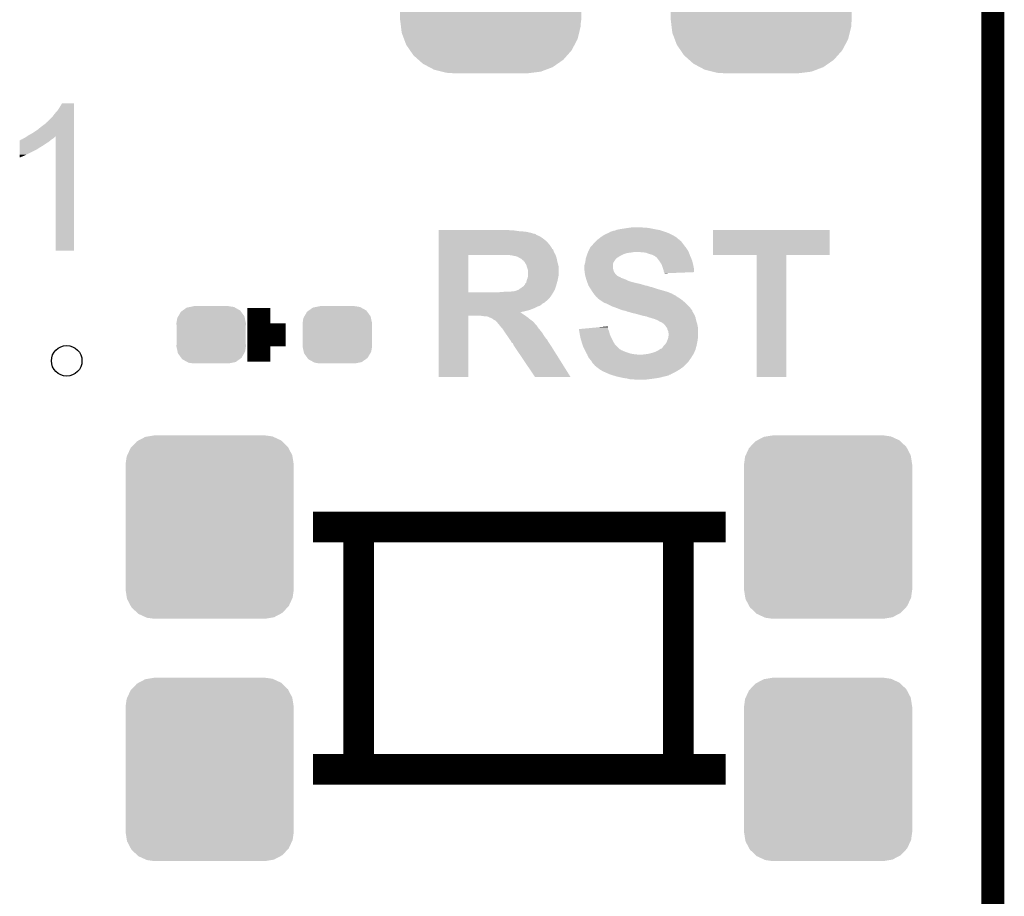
# Model space of a CAD drawing. Extents: x -0.05 to 0.95, y -0.15 to 2.1.
# Tile 23 of 51: x 0.7 to 0.95, y 0.76 to 0.99. Entities that reach past the tile are written whole.
import ezdxf

# ---------------------------------------------------------------- set-up
doc = ezdxf.new("R2010")
doc.units = 0
doc.layers.get('0').update_dxf_attribs({"linetype": 'CONTINUOUS'})
for name, color, linetype in [('LTE_IOT_13_CLICK_V101A_GKO', 9, 'CONTINUOUS'), ('LTE_IOT_13_CLICK_V101A_GTO', 11, 'CONTINUOUS'), ('LTE_IOT_13_CLICK_V101A_GTS', 8, 'CONTINUOUS')]:
    doc.layers.add(name, color=color, linetype=linetype)

# ---------------------------------------------------------------- blocks, each defined once
blk = doc.blocks.new('CUSTOM_171')
for points in [[(-0.01451, 0.03062), (-0.01315, 0.03114), (0.01479, 0.03062), (0.01274, 0.03114)], [(-0.01315, 0.03114), (-0.01076, 0.03144), (0.01274, 0.03114), (0.01157, 0.03144)], [(-0.01076, 0.03144), (-0.00985, 0.03155), (0.01157, 0.03144), (0.00985, 0.03155)], [(-0.01898, 0.02807), (-0.01755, 0.02906), (0.01884, 0.02807), (0.01772, 0.02906)], [(-0.01755, 0.02906), (-0.01625, 0.02996), (0.01772, 0.02906), (0.01604, 0.02996)], [(-0.01625, 0.02996), (-0.01451, 0.03062), (0.01604, 0.02996), (0.01479, 0.03062)], [(-0.02119, 0.02558), (-0.02007, 0.02685), (0.02107, 0.02558), (0.0202, 0.02685)], [(-0.02007, 0.02685), (-0.01898, 0.02807), (0.0202, 0.02685), (0.01884, 0.02807)], [(-0.02274, 0.02264), (-0.02197, 0.02411), (0.02263, 0.02264), (0.02208, 0.02411)], [(-0.02197, 0.02411), (-0.02119, 0.02558), (0.02208, 0.02411), (0.02107, 0.02558)], [(-0.02354, 0.01942), (-0.02315, 0.021), (0.02344, 0.01942), (0.02325, 0.021)], [(-0.02315, 0.021), (-0.02274, 0.02264), (0.02325, 0.021), (0.02263, 0.02264)], [(-0.02365, 0.0177), (-0.02354, 0.01942), (0.02365, 0.0177), (0.02344, 0.01942)], [(-0.0237, -0.0177), (-0.0237, 0.0177), (0.0237, -0.0177), (0.0237, 0.0177)], [(-0.02344, -0.01942), (-0.02365, -0.0177), (0.02354, -0.01942), (0.02365, -0.0177)], [(-0.02325, -0.021), (-0.02344, -0.01942), (0.02315, -0.021), (0.02354, -0.01942)], [(-0.02263, -0.02264), (-0.02325, -0.021), (0.02274, -0.02264), (0.02315, -0.021)], [(-0.02208, -0.02411), (-0.02263, -0.02264), (0.02197, -0.02411), (0.02274, -0.02264)], [(-0.02107, -0.02558), (-0.02208, -0.02411), (0.02119, -0.02558), (0.02197, -0.02411)], [(-0.0202, -0.02685), (-0.02107, -0.02558), (0.02007, -0.02685), (0.02119, -0.02558)], [(-0.01884, -0.02807), (-0.0202, -0.02685), (0.01898, -0.02807), (0.02007, -0.02685)], [(-0.01772, -0.02906), (-0.01884, -0.02807), (0.01755, -0.02906), (0.01898, -0.02807)], [(-0.01604, -0.02996), (-0.01772, -0.02906), (0.01625, -0.02996), (0.01755, -0.02906)], [(-0.01479, -0.03062), (-0.01604, -0.02996), (0.01451, -0.03062), (0.01625, -0.02996)], [(-0.01274, -0.03114), (-0.01479, -0.03062), (0.01315, -0.03114), (0.01451, -0.03062)], [(-0.01157, -0.03144), (-0.01274, -0.03114), (0.01076, -0.03144), (0.01315, -0.03114)], [(-0.00985, -0.03155), (-0.01157, -0.03144), (0.00985, -0.03155), (0.01076, -0.03144)]]:
    blk.add_solid(points)
blk = doc.blocks.new('CUSTOM_182')
for points in [[(-0.00862, 0.00484), (-0.00793, 0.00602), (0.0087, 0.00484), (0.00784, 0.00602)], [(-0.00793, 0.00602), (-0.00746, 0.00637), (0.00784, 0.00602), (0.00759, 0.00637)], [(-0.00746, 0.00637), (-0.0064, 0.00712), (0.00759, 0.00637), (0.00624, 0.00712)], [(-0.0064, 0.00712), (-0.00556, 0.00729), (0.00624, 0.00712), (0.00594, 0.00729)], [(-0.00556, 0.00729), (-0.00455, 0.0075), (0.00594, 0.00729), (0.00455, 0.0075)], [(-0.0091, 0.003), (-0.00888, 0.00439), (0.0091, 0.003), (0.0088, 0.00439)], [(-0.00905, 0.00233), (-0.0091, 0.003), (0.00905, 0.00233), (0.0091, 0.003)], [(-0.00888, 0.00439), (-0.00862, 0.00484), (0.0088, 0.00439), (0.0087, 0.00484)], [(-0.00905, -0.00233), (-0.00905, 0.00233), (0.00905, -0.00233), (0.00905, 0.00233)], [(-0.0091, -0.003), (-0.00905, -0.00233), (0.0091, -0.003), (0.00905, -0.00233)], [(-0.0088, -0.00439), (-0.0091, -0.003), (0.00888, -0.00439), (0.0091, -0.003)], [(-0.0087, -0.00484), (-0.0088, -0.00439), (0.00862, -0.00484), (0.00888, -0.00439)], [(-0.00784, -0.00602), (-0.0087, -0.00484), (0.00793, -0.00602), (0.00862, -0.00484)], [(-0.00759, -0.00637), (-0.00784, -0.00602), (0.00746, -0.00637), (0.00793, -0.00602)], [(-0.00624, -0.00712), (-0.00759, -0.00637), (0.0064, -0.00712), (0.00746, -0.00637)], [(-0.00594, -0.00729), (-0.00624, -0.00712), (0.00556, -0.00729), (0.0064, -0.00712)], [(-0.00455, -0.0075), (-0.00594, -0.00729), (0.00455, -0.0075), (0.00556, -0.00729)]]:
    blk.add_solid(points)
blk = doc.blocks.new('CUSTOM_184')
for points in [[(-0.01855, 0.02269), (-0.01683, 0.0236), (0.01867, 0.02269), (0.0167, 0.0236)], [(-0.01683, 0.0236), (-0.0161, 0.02372), (0.0167, 0.0236), (0.01644, 0.02372)], [(-0.0161, 0.02372), (-0.0144, 0.024), (0.01644, 0.02372), (0.0144, 0.024)], [(-0.02154, 0.01883), (-0.02069, 0.02067), (0.0216, 0.01883), (0.02063, 0.02067)], [(-0.02069, 0.02067), (-0.02038, 0.021), (0.02063, 0.02067), (0.02045, 0.021)], [(-0.02038, 0.021), (-0.019, 0.02245), (0.02045, 0.021), (0.01892, 0.02245)], [(-0.019, 0.02245), (-0.01855, 0.02269), (0.01892, 0.02245), (0.01867, 0.02269)], [(-0.022, 0.0164), (-0.02172, 0.01844), (0.022, 0.0164), (0.02167, 0.01844)], [(-0.02172, 0.01844), (-0.02154, 0.01883), (0.02167, 0.01844), (0.0216, 0.01883)], [(-0.022, -0.0164), (-0.022, 0.0164), (0.022, -0.0164), (0.022, 0.0164)], [(-0.02167, -0.01844), (-0.022, -0.0164), (0.02172, -0.01844), (0.022, -0.0164)], [(-0.0216, -0.01883), (-0.02167, -0.01844), (0.02154, -0.01883), (0.02172, -0.01844)], [(-0.02063, -0.02067), (-0.0216, -0.01883), (0.02069, -0.02067), (0.02154, -0.01883)], [(-0.02045, -0.021), (-0.02063, -0.02067), (0.02038, -0.021), (0.02069, -0.02067)], [(-0.01892, -0.02245), (-0.02045, -0.021), (0.019, -0.02245), (0.02038, -0.021)], [(-0.01867, -0.02269), (-0.01892, -0.02245), (0.01855, -0.02269), (0.019, -0.02245)], [(-0.01669, -0.0236), (-0.01867, -0.02269), (0.01683, -0.0236), (0.01855, -0.02269)], [(-0.01644, -0.02372), (-0.01669, -0.0236), (0.0161, -0.02372), (0.01683, -0.0236)], [(-0.0144, -0.024), (-0.01644, -0.02372), (0.0144, -0.024), (0.0161, -0.02372)]]:
    blk.add_solid(points)
blk = doc.blocks.new('ROUND_10')
blk.add_circle((0, 0), 0.004)

msp = doc.modelspace()

# ---------------------------------------------------------------- linework, layer by layer
at = {"layer": 'LTE_IOT_13_CLICK_V101A_GKO', "const_width": 0.006}
msp.add_lwpolyline([(0.95, -0.05), (0.95, 2.01)], dxfattribs=at)
at = {"layer": 'LTE_IOT_13_CLICK_V101A_GTO'}
for points, const_width in [([(0.758, 0.897), (0.758, 0.911)], 0.006), ([(0.758, 0.904), (0.765, 0.904)], 0.006), ([(0.7721, 0.8537), (0.8801, 0.8537)], 0.008), ([(0.7841, 0.7903), (0.7841, 0.8537)], 0.008), ([(0.8677, 0.7903), (0.8677, 0.8537)], 0.008), ([(0.7721, 0.7903), (0.8801, 0.7903)], 0.008)]:
    msp.add_lwpolyline(points, dxfattribs=dict(at, const_width=const_width))
for points in [[(0.7053, 0.9627), (0.7059, 0.9636), (0.7096, 0.9627), (0.7096, 0.9636)], [(0.7059, 0.9636), (0.7065, 0.9646), (0.7096, 0.9636), (0.7096, 0.9646)], [(0.7065, 0.9646), (0.7065, 0.9646), (0.7096, 0.9646), (0.7065, 0.9646)], [(0.7024, 0.9595), (0.704, 0.9611), (0.7096, 0.9595), (0.7096, 0.9611)], [(0.704, 0.9611), (0.7046, 0.9619), (0.7096, 0.9611), (0.7096, 0.9619)], [(0.7046, 0.9619), (0.7053, 0.9627), (0.7096, 0.9619), (0.7096, 0.9627)], [(0.7, 0.9576), (0.7011, 0.9585), (0.7096, 0.9576), (0.7096, 0.9585)], [(0.7011, 0.9585), (0.7023, 0.9594), (0.7096, 0.9585), (0.7096, 0.9594)], [(0.7023, 0.9594), (0.7023, 0.9595), (0.7096, 0.9594), (0.7096, 0.9595)], [(0.6968, 0.9556), (0.6974, 0.956), (0.7044, 0.9556), (0.7048, 0.956)], [(0.6974, 0.956), (0.6977, 0.9562), (0.7096, 0.956), (0.7096, 0.9562)], [(0.6977, 0.9562), (0.6988, 0.9568), (0.7096, 0.9562), (0.7096, 0.9568)], [(0.6988, 0.9568), (0.7, 0.9576), (0.7096, 0.9568), (0.7096, 0.9576)], [(0.7048, 0.926), (0.7048, 0.956), (0.7096, 0.926), (0.7096, 0.956)], [(0.6954, 0.9545), (0.6954, 0.9549), (0.703, 0.9545), (0.70348, 0.9549)], [(0.6954, 0.954), (0.6954, 0.9545), (0.7022, 0.954), (0.703, 0.9545)], [(0.6954, 0.9534), (0.6954, 0.954), (0.7013, 0.9534), (0.7022, 0.954)], [(0.6954, 0.9528), (0.6954, 0.9534), (0.7003, 0.9528), (0.7013, 0.9534)], [(0.6955, 0.9549), (0.6956, 0.955), (0.70348, 0.9549), (0.7036, 0.955)], [(0.6956, 0.955), (0.6958, 0.9551), (0.7036, 0.955), (0.70375, 0.9551)], [(0.6958, 0.9551), (0.6961, 0.9552), (0.70375, 0.9551), (0.7039, 0.9552)], [(0.6961, 0.9552), (0.6964, 0.9554), (0.7039, 0.9552), (0.7042, 0.9554)], [(0.6964, 0.9554), (0.6968, 0.9556), (0.7042, 0.9554), (0.7044, 0.9556)], [(0.6954, 0.9527), (0.6954, 0.9528), (0.7002, 0.9527), (0.7003, 0.9528)], [(0.6954, 0.9525), (0.6954, 0.9527), (0.6999, 0.9525), (0.7002, 0.9527)], [(0.6954, 0.9511), (0.6954, 0.9525), (0.6971, 0.9511), (0.6999, 0.9525)], [(0.6954, 0.9507), (0.6954, 0.9511), (0.6962, 0.9507), (0.6971, 0.9511)], [(0.6954, 0.9504), (0.6954, 0.9507), (0.6954, 0.9504), (0.6962, 0.9507)], [(0.805, 0.9313), (0.805, 0.9314), (0.824, 0.9313), (0.8234, 0.9314)], [(0.805, 0.9311), (0.805, 0.9313), (0.8262, 0.9311), (0.8248, 0.9313)], [(0.805, 0.931), (0.805, 0.9311), (0.8277, 0.931), (0.8262, 0.9311)], [(0.805, 0.9307), (0.805, 0.931), (0.8291, 0.9307), (0.8277, 0.931)], [(0.805, 0.9305), (0.805, 0.9307), (0.8297, 0.9305), (0.8291, 0.9307)], [(0.805, 0.9304), (0.805, 0.9305), (0.8303, 0.9304), (0.8297, 0.9305)], [(0.805, 0.9303), (0.805, 0.9304), (0.8304, 0.9303), (0.8303, 0.9304)], [(0.805, 0.9301), (0.805, 0.9303), (0.8307, 0.9301), (0.8304, 0.9303)], [(0.805, 0.9299), (0.805, 0.9301), (0.8312, 0.9299), (0.8307, 0.9301)], [(0.8475, 0.9296), (0.8481, 0.93), (0.86704, 0.9296), (0.8664, 0.93)], [(0.8481, 0.93), (0.8484, 0.9302), (0.8664, 0.93), (0.866, 0.9302)], [(0.8484, 0.9302), (0.84884, 0.9304), (0.866, 0.9302), (0.8656, 0.9304)], [(0.84884, 0.9304), (0.8495, 0.9307), (0.8656, 0.9304), (0.86493, 0.9307)], [(0.8495, 0.9307), (0.8496, 0.9307), (0.86493, 0.9307), (0.86492, 0.9307)], [(0.8496, 0.9307), (0.8497, 0.9308), (0.86492, 0.9307), (0.8647, 0.9308)], [(0.8497, 0.9308), (0.8498, 0.9309), (0.8647, 0.9308), (0.8644, 0.9309)], [(0.8498, 0.9309), (0.8507, 0.9312), (0.8644, 0.9309), (0.8635, 0.9312)], [(0.8507, 0.9312), (0.8512, 0.9313), (0.8635, 0.9312), (0.8632, 0.9313)], [(0.8512, 0.9313), (0.85145, 0.9314), (0.8632, 0.9313), (0.8629, 0.9314)], [(0.85145, 0.9314), (0.8517, 0.9315), (0.8629, 0.9314), (0.86233, 0.9315)], [(0.8517, 0.9315), (0.8528, 0.9317), (0.86233, 0.9315), (0.8612, 0.9317)], [(0.8528, 0.9317), (0.8541, 0.9319), (0.8612, 0.9317), (0.8603, 0.9319)], [(0.8541, 0.9319), (0.8548, 0.932), (0.8603, 0.9319), (0.8596, 0.932)], [(0.8548, 0.932), (0.8555, 0.9321), (0.8589, 0.932), (0.8583, 0.9321)], [(0.8768, 0.9249), (0.8768, 0.9314), (0.9073, 0.9249), (0.9073, 0.9314)], [(0.8768, 0.9314), (0.8768, 0.9314), (0.9073, 0.9314), (0.8768, 0.9314)], [(0.805, 0.9295), (0.805, 0.9299), (0.8319, 0.9295), (0.8312, 0.9299)], [(0.805, 0.929), (0.805, 0.9295), (0.8326, 0.929), (0.8319, 0.9295)], [(0.805, 0.9284), (0.805, 0.929), (0.8333, 0.9284), (0.8326, 0.929)], [(0.805, 0.9276), (0.805, 0.9284), (0.834, 0.9276), (0.8333, 0.9284)], [(0.805, 0.9266), (0.805, 0.9276), (0.8347, 0.9266), (0.834, 0.9276)], [(0.8451, 0.9273), (0.8454, 0.9277), (0.86933, 0.9273), (0.86903, 0.9277)], [(0.8454, 0.9277), (0.8461, 0.9284), (0.86903, 0.9277), (0.8685, 0.9284)], [(0.8461, 0.9284), (0.8463, 0.9286), (0.8685, 0.9284), (0.8683, 0.9286)], [(0.8463, 0.9286), (0.8464, 0.9287), (0.8683, 0.9286), (0.8681, 0.9287)], [(0.8464, 0.9287), (0.8466, 0.9289), (0.8681, 0.9287), (0.868, 0.9289)], [(0.8466, 0.9289), (0.84737, 0.9295), (0.8679, 0.9289), (0.8672, 0.9295)], [(0.8466, 0.9289), (0.8466, 0.9289), (0.868, 0.9289), (0.8679, 0.9289)], [(0.84737, 0.9295), (0.8475, 0.9296), (0.8672, 0.9295), (0.86704, 0.9296)], [(0.805, 0.9265), (0.805, 0.9266), (0.8347, 0.9265), (0.8347, 0.9266)], [(0.805, 0.9264), (0.805, 0.9265), (0.8349, 0.9264), (0.8347, 0.9265)], [(0.805, 0.9262), (0.805, 0.9264), (0.835, 0.9262), (0.8349, 0.9264)], [(0.805, 0.9256), (0.805, 0.9262), (0.8352, 0.9256), (0.835, 0.9262)], [(0.805, 0.9249), (0.805, 0.9256), (0.8356, 0.9249), (0.8352, 0.9256)], [(0.805, 0.9151), (0.805, 0.9249), (0.8128, 0.9151), (0.8128, 0.9249)], [(0.805, 0.9249), (0.805, 0.9249), (0.8128, 0.9249), (0.8217, 0.9249)], [(0.8239, 0.9248), (0.8234, 0.9249), (0.83563, 0.9248), (0.8356, 0.9249)], [(0.8244, 0.9247), (0.8242, 0.9248), (0.83567, 0.9247), (0.83563, 0.9248)], [(0.84373, 0.9247), (0.8438, 0.9249), (0.8526, 0.9247), (0.853, 0.9249)], [(0.8438, 0.9249), (0.84388, 0.9251), (0.853, 0.9249), (0.8534, 0.9251)], [(0.84388, 0.9251), (0.844, 0.9254), (0.8534, 0.9251), (0.8543, 0.9254)], [(0.844, 0.9254), (0.84404, 0.9255), (0.8543, 0.9254), (0.8551, 0.9255)], [(0.84404, 0.9255), (0.84408, 0.9256), (0.8551, 0.9255), (0.8558, 0.9256)], [(0.84408, 0.9256), (0.84412, 0.9257), (0.8558, 0.9256), (0.8564, 0.9257)], [(0.84412, 0.9257), (0.8442, 0.9259), (0.8704, 0.9257), (0.8703, 0.9259)], [(0.8442, 0.9259), (0.8443, 0.9261), (0.8703, 0.9259), (0.8702, 0.9261)], [(0.8443, 0.9261), (0.8446, 0.9267), (0.8702, 0.9261), (0.8698, 0.9267)], [(0.8446, 0.9267), (0.8447, 0.9269), (0.8698, 0.9267), (0.86964, 0.9269)], [(0.8447, 0.9269), (0.845, 0.9272), (0.86964, 0.9269), (0.8694, 0.9272)], [(0.845, 0.9272), (0.8451, 0.9273), (0.8694, 0.9272), (0.86933, 0.9273)], [(0.8582, 0.9256), (0.857, 0.9257), (0.87045, 0.9256), (0.8704, 0.9257)], [(0.8592, 0.9255), (0.8582, 0.9256), (0.8705, 0.9255), (0.87045, 0.9256)], [(0.86, 0.9252), (0.8592, 0.9255), (0.87061, 0.9252), (0.8705, 0.9255)], [(0.8607, 0.925), (0.86, 0.9252), (0.87069, 0.925), (0.87061, 0.9252)], [(0.8612, 0.9248), (0.8607, 0.925), (0.87076, 0.9248), (0.87069, 0.925)], [(0.8614, 0.9247), (0.8612, 0.9248), (0.8708, 0.9247), (0.87076, 0.9248)], [(0.8882, 0.893), (0.8882, 0.9249), (0.896, 0.893), (0.896, 0.9249)], [(0.8882, 0.9249), (0.8882, 0.9249), (0.896, 0.9249), (0.9073, 0.9249)], [(0.8251, 0.9246), (0.8244, 0.9247), (0.8357, 0.9246), (0.83567, 0.9247)], [(0.8257, 0.9244), (0.8251, 0.9246), (0.83577, 0.9244), (0.8357, 0.9246)], [(0.8262, 0.9241), (0.8257, 0.9244), (0.83587, 0.9241), (0.83577, 0.9244)], [(0.8264, 0.924), (0.8262, 0.9241), (0.8359, 0.924), (0.83587, 0.9241)], [(0.8266, 0.9239), (0.8264, 0.924), (0.83592, 0.9239), (0.8359, 0.924)], [(0.8269, 0.9236), (0.8266, 0.9239), (0.83598, 0.9236), (0.83592, 0.9239)], [(0.8272, 0.9234), (0.8269, 0.9236), (0.83602, 0.9234), (0.83598, 0.9236)], [(0.8273, 0.9232), (0.8272, 0.9234), (0.83606, 0.9232), (0.83602, 0.9234)], [(0.82752, 0.923), (0.8274, 0.9232), (0.8361, 0.923), (0.83606, 0.9232)], [(0.828, 0.9222), (0.82752, 0.923), (0.83632, 0.9222), (0.8361, 0.923)], [(0.8431, 0.9219), (0.8432, 0.9224), (0.8506, 0.9219), (0.8506, 0.9224)], [(0.8432, 0.9224), (0.84334, 0.9229), (0.8506, 0.9224), (0.8507, 0.9229)], [(0.84334, 0.9229), (0.8434, 0.9231), (0.8507, 0.9229), (0.85085, 0.9231)], [(0.8434, 0.9231), (0.84342, 0.9233), (0.85085, 0.9231), (0.851, 0.9233)], [(0.84342, 0.9233), (0.84349, 0.9239), (0.851, 0.9233), (0.8514, 0.9239)], [(0.84349, 0.9239), (0.8435, 0.924), (0.8514, 0.9239), (0.8515, 0.924)], [(0.8435, 0.924), (0.84357, 0.9242), (0.8515, 0.924), (0.8517, 0.9242)], [(0.84357, 0.9242), (0.84373, 0.9247), (0.8518, 0.9242), (0.8526, 0.9247)], [(0.84357, 0.9242), (0.84357, 0.9242), (0.8517, 0.9242), (0.8518, 0.9242)], [(0.8616, 0.9246), (0.8614, 0.9247), (0.87084, 0.9246), (0.8708, 0.9247)], [(0.8618, 0.9244), (0.8616, 0.9246), (0.87093, 0.9244), (0.87084, 0.9246)], [(0.86223, 0.924), (0.8619, 0.9244), (0.8711, 0.924), (0.87093, 0.9244)], [(0.8624, 0.9238), (0.86223, 0.924), (0.87118, 0.9238), (0.8711, 0.924)], [(0.86283, 0.9232), (0.8624, 0.9238), (0.8714, 0.9232), (0.87118, 0.9238)], [(0.8629, 0.9231), (0.86283, 0.9232), (0.87142, 0.9231), (0.8714, 0.9232)], [(0.8633, 0.9225), (0.8629, 0.9231), (0.87156, 0.9225), (0.87142, 0.9231)], [(0.8636, 0.9217), (0.8633, 0.9225), (0.87173, 0.9217), (0.87156, 0.9225)], [(0.82806, 0.9219), (0.828, 0.9222), (0.8364, 0.9219), (0.83632, 0.9222)], [(0.8281, 0.9217), (0.82806, 0.9219), (0.8364, 0.9217), (0.8364, 0.9219)], [(0.8283, 0.9212), (0.8281, 0.9217), (0.8364, 0.9212), (0.8364, 0.9217)], [(0.8284, 0.9208), (0.8283, 0.9212), (0.8364, 0.9208), (0.8364, 0.9212)], [(0.8284, 0.9195), (0.8284, 0.9208), (0.8364, 0.9195), (0.8364, 0.9208)], [(0.8431, 0.9214), (0.8431, 0.9219), (0.8506, 0.9214), (0.8506, 0.9219)], [(0.84313, 0.9211), (0.8431, 0.9214), (0.8507, 0.9211), (0.8506, 0.9214)], [(0.84318, 0.9207), (0.84313, 0.9211), (0.8508, 0.9207), (0.8507, 0.9211)], [(0.8432, 0.9205), (0.84318, 0.9207), (0.8509, 0.9205), (0.8508, 0.9207)], [(0.84323, 0.9203), (0.8432, 0.9205), (0.851, 0.9203), (0.8509, 0.9205)], [(0.84327, 0.9199), (0.84323, 0.9203), (0.8513, 0.9199), (0.851, 0.9203)], [(0.8433, 0.9197), (0.84327, 0.9199), (0.8515, 0.9197), (0.8513, 0.9199)], [(0.84336, 0.9195), (0.8433, 0.9197), (0.8517, 0.9195), (0.8515, 0.9197)], [(0.8637, 0.9214), (0.8636, 0.9217), (0.8718, 0.9214), (0.87173, 0.9217)], [(0.8638, 0.9211), (0.8637, 0.9214), (0.8718, 0.9211), (0.8718, 0.9214)], [(0.8639, 0.9206), (0.8638, 0.9211), (0.8718, 0.9206), (0.8718, 0.9211)], [(0.864, 0.9204), (0.8639, 0.9206), (0.8718, 0.9204), (0.8718, 0.9206)], [(0.8641, 0.9202), (0.864, 0.9204), (0.86666, 0.9202), (0.8718, 0.9204)], [(0.8641, 0.9201), (0.8641, 0.9202), (0.8641, 0.9201), (0.86666, 0.9202)], [(0.82745, 0.917), (0.8276, 0.9172), (0.8358, 0.917), (0.83585, 0.9172)], [(0.8276, 0.9173), (0.8279, 0.9176), (0.83588, 0.9173), (0.83596, 0.9176)], [(0.8276, 0.9172), (0.8276, 0.9173), (0.83585, 0.9172), (0.83588, 0.9173)], [(0.8279, 0.9176), (0.82803, 0.9181), (0.83596, 0.9176), (0.8361, 0.9181)], [(0.82803, 0.9181), (0.8281, 0.9184), (0.8361, 0.9181), (0.83616, 0.9184)], [(0.8281, 0.9184), (0.8283, 0.9189), (0.83616, 0.9184), (0.83626, 0.9189)], [(0.8283, 0.9189), (0.82833, 0.9191), (0.83626, 0.9189), (0.8363, 0.9191)], [(0.82833, 0.9191), (0.8284, 0.9195), (0.8363, 0.9191), (0.8364, 0.9195)], [(0.84341, 0.9193), (0.84336, 0.9195), (0.852, 0.9193), (0.8517, 0.9195)], [(0.84344, 0.9192), (0.84341, 0.9193), (0.8522, 0.9192), (0.852, 0.9193)], [(0.84347, 0.9191), (0.84344, 0.9192), (0.8525, 0.9191), (0.8522, 0.9192)], [(0.84353, 0.9189), (0.84347, 0.9191), (0.8527, 0.9189), (0.8525, 0.9191)], [(0.84356, 0.9188), (0.84353, 0.9189), (0.8531, 0.9188), (0.8527, 0.9189)], [(0.84367, 0.9184), (0.84356, 0.9188), (0.8541, 0.9184), (0.8531, 0.9188)], [(0.8437, 0.9183), (0.84367, 0.9184), (0.8543, 0.9183), (0.8541, 0.9184)], [(0.84377, 0.9181), (0.8437, 0.9183), (0.8547, 0.9181), (0.8543, 0.9183)], [(0.84384, 0.9179), (0.84377, 0.9181), (0.8553, 0.9179), (0.8547, 0.9181)], [(0.84399, 0.9175), (0.84384, 0.9179), (0.8569, 0.9175), (0.8553, 0.9179)], [(0.84406, 0.9173), (0.84399, 0.9175), (0.8578, 0.9173), (0.8569, 0.9175)], [(0.84416, 0.917), (0.84406, 0.9173), (0.8588, 0.917), (0.8578, 0.9173)], [(0.805, 0.9146), (0.805, 0.9151), (0.8347, 0.9146), (0.83499, 0.9151)], [(0.805, 0.9151), (0.805, 0.9151), (0.8203, 0.9151), (0.8128, 0.9151)], [(0.805, 0.914), (0.805, 0.9146), (0.8343, 0.914), (0.8347, 0.9146)], [(0.8203, 0.9151), (0.8214, 0.9152), (0.83499, 0.9151), (0.83505, 0.9152)], [(0.8214, 0.9152), (0.8226, 0.9153), (0.83505, 0.9152), (0.83511, 0.9153)], [(0.8238, 0.9153), (0.8243, 0.9154), (0.83511, 0.9153), (0.83517, 0.9154)], [(0.8247, 0.9154), (0.8251, 0.9155), (0.83517, 0.9154), (0.83522, 0.9155)], [(0.8251, 0.9155), (0.8254, 0.9156), (0.83522, 0.9155), (0.83528, 0.9156)], [(0.8255, 0.9156), (0.8256, 0.9157), (0.83528, 0.9156), (0.83534, 0.9157)], [(0.8256, 0.9157), (0.8259, 0.9158), (0.83534, 0.9157), (0.8354, 0.9158)], [(0.8259, 0.9158), (0.8262, 0.916), (0.8354, 0.9158), (0.83547, 0.916)], [(0.8262, 0.916), (0.8269, 0.9165), (0.83547, 0.916), (0.83563, 0.9165)], [(0.8269, 0.9165), (0.8273, 0.9168), (0.83563, 0.9165), (0.83573, 0.9168)], [(0.8273, 0.9168), (0.82745, 0.917), (0.83573, 0.9168), (0.8358, 0.917)], [(0.8442, 0.9169), (0.84416, 0.917), (0.8591, 0.9169), (0.8588, 0.917)], [(0.84426, 0.9168), (0.8442, 0.9169), (0.8597, 0.9168), (0.8593, 0.9169)], [(0.84439, 0.9166), (0.84426, 0.9168), (0.8602, 0.9166), (0.8597, 0.9168)], [(0.84445, 0.9165), (0.84439, 0.9166), (0.8607, 0.9165), (0.8602, 0.9166)], [(0.84471, 0.9161), (0.84445, 0.9165), (0.8619, 0.9161), (0.8607, 0.9165)], [(0.8449, 0.9158), (0.84471, 0.9161), (0.86295, 0.9158), (0.8619, 0.9161)], [(0.8452, 0.9153), (0.8449, 0.9158), (0.8647, 0.9153), (0.86295, 0.9158)], [(0.84557, 0.9148), (0.8452, 0.9153), (0.866, 0.9148), (0.8647, 0.9153)], [(0.8458, 0.9145), (0.84557, 0.9148), (0.8665, 0.9145), (0.866, 0.9148)], [(0.84603, 0.9142), (0.8458, 0.9145), (0.8671, 0.9142), (0.8665, 0.9145)], [(0.805, 0.9135), (0.805, 0.914), (0.8339, 0.9135), (0.8343, 0.914)], [(0.805, 0.9134), (0.805, 0.9135), (0.8338, 0.9134), (0.8339, 0.9135)], [(0.805, 0.9132), (0.805, 0.9134), (0.8336, 0.9132), (0.8337, 0.9134)], [(0.805, 0.9134), (0.805, 0.9134), (0.8337, 0.9134), (0.8338, 0.9134)], [(0.805, 0.913), (0.805, 0.9132), (0.8334, 0.913), (0.8336, 0.9132)], [(0.805, 0.9128), (0.805, 0.913), (0.8331, 0.9128), (0.8334, 0.913)], [(0.805, 0.9125), (0.805, 0.9128), (0.8328, 0.9125), (0.8331, 0.9128)], [(0.805, 0.9123), (0.805, 0.9125), (0.8324, 0.9123), (0.8328, 0.9125)], [(0.805, 0.912), (0.805, 0.9123), (0.832, 0.912), (0.8324, 0.9123)], [(0.805, 0.9116), (0.805, 0.912), (0.8315, 0.9116), (0.832, 0.912)], [(0.8461, 0.9141), (0.84603, 0.9142), (0.8672, 0.9141), (0.8672, 0.9142)], [(0.84603, 0.9142), (0.84603, 0.9142), (0.8672, 0.9142), (0.8671, 0.9142)], [(0.8463, 0.9139), (0.8461, 0.9141), (0.8675, 0.9139), (0.8672, 0.9141)], [(0.8465, 0.9138), (0.8463, 0.9139), (0.86767, 0.9138), (0.8675, 0.9139)], [(0.8466, 0.9136), (0.8465, 0.9138), (0.868, 0.9136), (0.86767, 0.9138)], [(0.8471, 0.9132), (0.8466, 0.9136), (0.86856, 0.9132), (0.868, 0.9136)], [(0.84725, 0.9131), (0.8471, 0.9132), (0.8687, 0.9131), (0.86856, 0.9132)], [(0.848, 0.9126), (0.84725, 0.9131), (0.8693, 0.9126), (0.8687, 0.9131)], [(0.8483, 0.9124), (0.848, 0.9126), (0.8695, 0.9124), (0.8693, 0.9126)], [(0.8491, 0.9121), (0.8483, 0.9124), (0.8698, 0.9121), (0.8695, 0.9124)], [(0.8505, 0.9114), (0.8491, 0.9121), (0.8705, 0.9114), (0.8698, 0.9121)], [(0.805, 0.9114), (0.805, 0.9116), (0.8309, 0.9114), (0.8315, 0.9116)], [(0.805, 0.9111), (0.805, 0.9114), (0.8303, 0.9111), (0.8309, 0.9114)], [(0.805, 0.9108), (0.805, 0.9111), (0.8296, 0.9108), (0.8303, 0.9111)], [(0.805, 0.9105), (0.805, 0.9108), (0.8288, 0.9105), (0.8296, 0.9108)], [(0.805, 0.9101), (0.805, 0.9105), (0.8272, 0.9101), (0.8288, 0.9105)], [(0.805, 0.9099), (0.805, 0.9101), (0.82631, 0.9099), (0.8272, 0.9101)], [(0.805, 0.9097), (0.805, 0.9099), (0.8267, 0.9097), (0.8264, 0.9099)], [(0.805, 0.9099), (0.805, 0.9099), (0.8264, 0.9099), (0.82631, 0.9099)], [(0.805, 0.9094), (0.805, 0.9097), (0.8271, 0.9094), (0.8267, 0.9097)], [(0.805, 0.909), (0.805, 0.9094), (0.8277, 0.909), (0.8271, 0.9094)], [(0.85134, 0.9111), (0.8505, 0.9114), (0.8708, 0.9111), (0.8705, 0.9114)], [(0.8519, 0.9109), (0.85134, 0.9111), (0.87095, 0.9109), (0.8708, 0.9111)], [(0.8526, 0.9106), (0.8519, 0.9109), (0.87118, 0.9106), (0.87095, 0.9109)], [(0.8532, 0.9104), (0.8526, 0.9106), (0.87132, 0.9104), (0.87118, 0.9106)], [(0.8538, 0.9103), (0.8532, 0.9104), (0.8714, 0.9103), (0.87132, 0.9104)], [(0.8543, 0.9101), (0.8538, 0.9103), (0.8714, 0.9101), (0.8714, 0.9103)], [(0.8551, 0.9099), (0.8543, 0.9101), (0.87153, 0.9099), (0.8714, 0.9101)], [(0.8553, 0.9098), (0.8551, 0.9099), (0.8716, 0.9098), (0.87153, 0.9099)], [(0.8562, 0.9096), (0.8553, 0.9098), (0.87172, 0.9096), (0.8716, 0.9098)], [(0.857, 0.9094), (0.8562, 0.9096), (0.87184, 0.9094), (0.87172, 0.9096)], [(0.85735, 0.9093), (0.857, 0.9094), (0.8719, 0.9093), (0.87184, 0.9094)], [(0.805, 0.893), (0.805, 0.909), (0.8128, 0.893), (0.8128, 0.909)], [(0.805, 0.909), (0.805, 0.909), (0.8128, 0.909), (0.816, 0.909)], [(0.8167, 0.9089), (0.816, 0.909), (0.82784, 0.9089), (0.8277, 0.909)], [(0.8173, 0.9088), (0.8167, 0.9089), (0.82798, 0.9088), (0.82784, 0.9089)], [(0.818, 0.9087), (0.8177, 0.9088), (0.82812, 0.9087), (0.82798, 0.9088)], [(0.8182, 0.9086), (0.818, 0.9087), (0.82826, 0.9086), (0.82812, 0.9087)], [(0.81845, 0.9085), (0.8182, 0.9086), (0.8284, 0.9085), (0.82826, 0.9086)], [(0.8187, 0.9084), (0.81845, 0.9085), (0.82852, 0.9084), (0.8284, 0.9085)], [(0.8191, 0.9082), (0.8187, 0.9084), (0.82876, 0.9082), (0.82852, 0.9084)], [(0.81937, 0.908), (0.8191, 0.9082), (0.829, 0.908), (0.82876, 0.9082)], [(0.8195, 0.9079), (0.81937, 0.908), (0.82913, 0.9079), (0.829, 0.908)], [(0.8199, 0.9077), (0.8195, 0.9079), (0.8294, 0.9077), (0.82913, 0.9079)], [(0.8202, 0.9074), (0.8199, 0.9077), (0.8298, 0.9074), (0.8294, 0.9077)], [(0.8204, 0.9072), (0.8202, 0.9074), (0.82997, 0.9072), (0.8298, 0.9074)], [(0.8205, 0.907), (0.8204, 0.9072), (0.83014, 0.907), (0.82997, 0.9072)], [(0.8208, 0.9067), (0.8205, 0.907), (0.8304, 0.9067), (0.83014, 0.907)], [(0.8584, 0.909), (0.85735, 0.9093), (0.87203, 0.909), (0.8719, 0.9093)], [(0.8594, 0.9088), (0.8584, 0.909), (0.87211, 0.9088), (0.87203, 0.909)], [(0.8599, 0.9086), (0.8594, 0.9088), (0.8722, 0.9086), (0.87211, 0.9088)], [(0.8603, 0.9085), (0.8599, 0.9086), (0.87222, 0.9085), (0.8722, 0.9086)], [(0.8609, 0.9083), (0.8603, 0.9085), (0.87227, 0.9083), (0.87222, 0.9085)], [(0.8613, 0.9082), (0.8609, 0.9083), (0.87229, 0.9082), (0.87227, 0.9083)], [(0.8615, 0.9081), (0.8613, 0.9082), (0.87231, 0.9081), (0.87229, 0.9082)], [(0.8623, 0.9078), (0.8616, 0.9081), (0.87238, 0.9078), (0.87231, 0.9081)], [(0.86247, 0.9077), (0.8623, 0.9078), (0.8724, 0.9077), (0.87238, 0.9078)], [(0.8628, 0.9075), (0.86247, 0.9077), (0.87246, 0.9075), (0.8724, 0.9077)], [(0.8633, 0.9073), (0.8628, 0.9075), (0.87252, 0.9073), (0.87246, 0.9075)], [(0.8637, 0.907), (0.8633, 0.9073), (0.87261, 0.907), (0.87252, 0.9073)], [(0.864, 0.9068), (0.8637, 0.907), (0.87267, 0.9068), (0.87261, 0.907)], [(0.8641, 0.9067), (0.864, 0.9068), (0.8727, 0.9067), (0.87267, 0.9068)], [(0.821, 0.9064), (0.8208, 0.9067), (0.8307, 0.9064), (0.8304, 0.9067)], [(0.82144, 0.9059), (0.821, 0.9064), (0.831, 0.9059), (0.8307, 0.9064)], [(0.8217, 0.9056), (0.82144, 0.9059), (0.83125, 0.9056), (0.831, 0.9059)], [(0.8219, 0.9053), (0.8217, 0.9056), (0.8315, 0.9053), (0.83125, 0.9056)], [(0.8223, 0.9047), (0.8219, 0.9053), (0.83197, 0.9047), (0.8315, 0.9053)], [(0.82251, 0.9044), (0.8223, 0.9047), (0.8322, 0.9044), (0.83197, 0.9047)], [(0.82286, 0.9039), (0.82251, 0.9044), (0.8325, 0.9039), (0.8322, 0.9044)], [(0.8417, 0.9055), (0.84277, 0.9056), (0.84934, 0.9055), (0.8493, 0.9056)], [(0.8418, 0.9049), (0.8417, 0.9055), (0.8496, 0.9049), (0.84934, 0.9055)], [(0.8419, 0.9043), (0.8418, 0.9049), (0.84975, 0.9043), (0.8496, 0.9049)], [(0.84194, 0.9041), (0.8419, 0.9043), (0.8498, 0.9041), (0.84975, 0.9043)], [(0.84277, 0.9056), (0.84706, 0.906), (0.8493, 0.9056), (0.8493, 0.906)], [(0.84706, 0.906), (0.8492, 0.9062), (0.8493, 0.906), (0.8492, 0.9062)], [(0.8643, 0.9065), (0.8641, 0.9067), (0.87273, 0.9065), (0.8727, 0.9067)], [(0.8643, 0.9064), (0.8643, 0.9065), (0.87275, 0.9064), (0.87273, 0.9065)], [(0.8646, 0.906), (0.8643, 0.9064), (0.87282, 0.906), (0.87275, 0.9064)], [(0.8648, 0.9057), (0.8646, 0.906), (0.87287, 0.9057), (0.87282, 0.906)], [(0.86485, 0.9055), (0.8648, 0.9057), (0.8729, 0.9055), (0.87287, 0.9057)], [(0.8649, 0.9053), (0.86485, 0.9055), (0.8729, 0.9053), (0.8729, 0.9055)], [(0.8651, 0.9049), (0.8649, 0.9053), (0.8729, 0.9049), (0.8729, 0.9053)], [(0.8651, 0.9046), (0.8651, 0.9049), (0.8729, 0.9046), (0.8729, 0.9049)], [(0.8652, 0.9043), (0.8651, 0.9046), (0.8729, 0.9043), (0.8729, 0.9046)], [(0.8652, 0.9041), (0.8652, 0.9043), (0.8729, 0.9041), (0.8729, 0.9043)], [(0.823, 0.9037), (0.82286, 0.9039), (0.83263, 0.9037), (0.8325, 0.9039)], [(0.82327, 0.9033), (0.823, 0.9037), (0.8329, 0.9033), (0.83263, 0.9037)], [(0.8236, 0.9028), (0.82327, 0.9033), (0.83332, 0.9028), (0.8329, 0.9033)], [(0.82368, 0.9027), (0.8236, 0.9028), (0.8334, 0.9027), (0.83332, 0.9028)], [(0.8239, 0.9024), (0.82368, 0.9027), (0.83357, 0.9024), (0.8334, 0.9027)], [(0.8241, 0.902), (0.8239, 0.9024), (0.8338, 0.902), (0.83357, 0.9024)], [(0.8244, 0.9018), (0.8241, 0.902), (0.83394, 0.9018), (0.8338, 0.902)], [(0.8245, 0.9015), (0.8244, 0.9018), (0.83416, 0.9015), (0.83394, 0.9018)], [(0.8421, 0.9032), (0.84194, 0.9041), (0.8502, 0.9032), (0.8498, 0.9041)], [(0.8424, 0.9022), (0.8421, 0.9032), (0.8507, 0.9022), (0.8502, 0.9032)], [(0.84264, 0.9014), (0.8424, 0.9022), (0.8512, 0.9014), (0.8507, 0.9022)], [(0.8642, 0.9014), (0.8646, 0.902), (0.87254, 0.9014), (0.87266, 0.902)], [(0.8646, 0.902), (0.86469, 0.9022), (0.87266, 0.902), (0.8727, 0.9022)], [(0.86469, 0.9022), (0.8649, 0.9027), (0.8727, 0.9022), (0.87277, 0.9027)], [(0.8649, 0.9027), (0.86497, 0.9029), (0.87277, 0.9027), (0.8728, 0.9029)], [(0.86497, 0.9029), (0.8651, 0.9033), (0.8728, 0.9029), (0.8729, 0.9033)], [(0.8651, 0.9033), (0.8652, 0.9041), (0.8729, 0.9033), (0.8729, 0.9041)], [(0.8246, 0.9014), (0.8245, 0.9015), (0.83423, 0.9014), (0.83416, 0.9015)], [(0.8246, 0.9013), (0.8246, 0.9014), (0.8343, 0.9013), (0.83423, 0.9014)], [(0.82514, 0.9005), (0.8246, 0.9013), (0.8348, 0.9005), (0.8343, 0.9013)], [(0.8302, 0.893), (0.82514, 0.9005), (0.8395, 0.893), (0.8348, 0.9005)], [(0.8427, 0.9012), (0.84264, 0.9014), (0.8514, 0.9012), (0.8512, 0.9014)], [(0.8431, 0.9003), (0.8427, 0.9012), (0.8523, 0.9003), (0.8514, 0.9012)], [(0.84325, 0.9), (0.8431, 0.9003), (0.8528, 0.9), (0.8523, 0.9003)], [(0.8434, 0.8997), (0.84325, 0.9), (0.8535, 0.8997), (0.8528, 0.9)], [(0.8435, 0.8995), (0.8434, 0.8997), (0.85403, 0.8995), (0.8535, 0.8997)], [(0.84356, 0.8994), (0.8435, 0.8995), (0.8543, 0.8994), (0.85403, 0.8995)], [(0.84373, 0.8991), (0.84356, 0.8994), (0.8552, 0.8991), (0.8543, 0.8994)], [(0.84384, 0.8989), (0.84373, 0.8991), (0.8563, 0.8989), (0.8552, 0.8991)], [(0.8597, 0.899), (0.8606, 0.8992), (0.8717, 0.899), (0.87179, 0.8992)], [(0.8606, 0.8992), (0.8616, 0.8995), (0.87179, 0.8992), (0.87193, 0.8995)], [(0.8616, 0.8995), (0.8624, 0.8999), (0.87193, 0.8995), (0.87211, 0.8999)], [(0.8624, 0.8999), (0.86272, 0.9001), (0.87211, 0.8999), (0.8722, 0.9001)], [(0.86272, 0.9001), (0.8632, 0.9004), (0.8722, 0.9001), (0.87228, 0.9004)], [(0.8633, 0.9004), (0.8636, 0.9007), (0.87228, 0.9004), (0.87236, 0.9007)], [(0.8636, 0.9007), (0.8638, 0.901), (0.87236, 0.9007), (0.87245, 0.901)], [(0.8638, 0.901), (0.864, 0.9012), (0.87245, 0.901), (0.8725, 0.9012)], [(0.864, 0.9012), (0.8642, 0.9014), (0.8725, 0.9012), (0.87254, 0.9014)], [(0.8439, 0.8988), (0.84384, 0.8989), (0.8576, 0.8988), (0.8563, 0.8989)], [(0.8442, 0.8981), (0.8439, 0.8988), (0.87113, 0.8981), (0.87157, 0.8988)], [(0.84436, 0.8979), (0.8442, 0.8981), (0.871, 0.8979), (0.87113, 0.8981)], [(0.84444, 0.8978), (0.84436, 0.8979), (0.8709, 0.8978), (0.871, 0.8979)], [(0.845, 0.8971), (0.84444, 0.8978), (0.87043, 0.8971), (0.8709, 0.8978)], [(0.84512, 0.8969), (0.845, 0.8971), (0.8703, 0.8969), (0.87043, 0.8971)], [(0.8453, 0.8966), (0.84512, 0.8969), (0.87, 0.8966), (0.8703, 0.8969)], [(0.8457, 0.8962), (0.8453, 0.8966), (0.8696, 0.8962), (0.87, 0.8966)], [(0.8582, 0.8988), (0.8589, 0.8989), (0.87157, 0.8988), (0.87164, 0.8989)], [(0.8589, 0.8989), (0.8597, 0.899), (0.87164, 0.8989), (0.8717, 0.899)], [(0.8459, 0.8959), (0.8457, 0.8962), (0.8693, 0.8959), (0.8696, 0.8962)], [(0.8461, 0.8958), (0.8459, 0.8959), (0.8692, 0.8958), (0.8693, 0.8959)], [(0.8463, 0.8956), (0.8461, 0.8958), (0.869, 0.8956), (0.8692, 0.8958)], [(0.8471, 0.895), (0.8463, 0.8956), (0.86814, 0.895), (0.869, 0.8956)], [(0.84726, 0.8949), (0.8471, 0.895), (0.868, 0.8949), (0.86814, 0.895)], [(0.8479, 0.8945), (0.84726, 0.8949), (0.86733, 0.8945), (0.868, 0.8949)], [(0.84835, 0.8943), (0.8479, 0.8945), (0.867, 0.8943), (0.86733, 0.8945)], [(0.8497, 0.8937), (0.84835, 0.8943), (0.8658, 0.8937), (0.867, 0.8943)], [(0.85, 0.8936), (0.8497, 0.8937), (0.8657, 0.8936), (0.8658, 0.8937)], [(0.8506, 0.8934), (0.85, 0.8936), (0.8652, 0.8934), (0.8655, 0.8936)], [(0.85, 0.8936), (0.85, 0.8936), (0.8655, 0.8936), (0.8657, 0.8936)], [(0.85093, 0.8933), (0.8506, 0.8934), (0.8649, 0.8933), (0.8652, 0.8934)], [(0.8516, 0.8931), (0.85093, 0.8933), (0.8641, 0.8931), (0.8649, 0.8933)], [(0.85205, 0.893), (0.8516, 0.8931), (0.8636, 0.893), (0.8641, 0.8931)], [(0.85295, 0.8928), (0.85205, 0.893), (0.8629, 0.8928), (0.8636, 0.893)], [(0.8534, 0.8927), (0.85295, 0.8928), (0.8623, 0.8927), (0.8629, 0.8928)], [(0.8542, 0.8926), (0.8534, 0.8927), (0.8616, 0.8926), (0.8623, 0.8927)], [(0.8546, 0.8925), (0.8542, 0.8926), (0.8609, 0.8925), (0.8616, 0.8926)], [(0.855, 0.8924), (0.8546, 0.8925), (0.8601, 0.8924), (0.8609, 0.8925)], [(0.8563, 0.8923), (0.8557, 0.8924), (0.8593, 0.8923), (0.8601, 0.8924)]]:
    msp.add_solid(points, dxfattribs=at)

# ---------------------------------------------------------------- block references
at = {"layer": 'LTE_IOT_13_CLICK_V101A_GTS'}
for name, p in [('CUSTOM_171', (0.8186, 1.004)), ('CUSTOM_171', (0.8894, 1.004)), ('CUSTOM_182', (0.7455, 0.904)), ('CUSTOM_182', (0.7785, 0.904)), ('ROUND_10', (0.7077, 0.8972)), ('CUSTOM_184', (0.7451, 0.8537)), ('CUSTOM_184', (0.9069, 0.8537)), ('CUSTOM_184', (0.7451, 0.7903)), ('CUSTOM_184', (0.9069, 0.7903))]:
    msp.add_blockref(name, p, dxfattribs=at)

doc.saveas('drawing.dxf')
